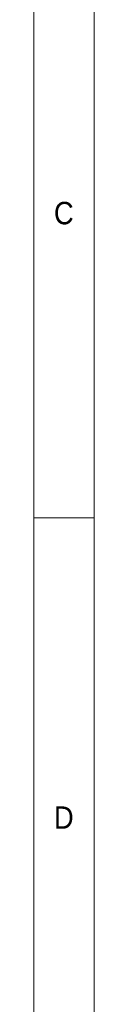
# Model space of a CAD drawing. Header units: millimetres. Extents: x 5 to 597, y 5 to 415.
# Tile 116 of 132: x 584 to 589, y 220 to 301. Entities that reach past the tile are written whole.
import ezdxf

# ---------------------------------------------------------------- set-up
doc = ezdxf.new("R2010")
doc.units = ezdxf.units.MM
doc.styles.add('SLDTEXTSTYLE1', font='GOTHIC.TTF', dxfattribs={"width": 0.913})

msp = doc.modelspace()

# ---------------------------------------------------------------- linework, layer by layer
at = {"color": 7, "linetype": 'Continuous', "lineweight": 18}
for p, q in [((589, 5), (589, 415)), ((584.0035, 10), (584.0035, 410)), ((584, 260), (589, 260))]:
    msp.add_line(p, q, dxfattribs=at)

# ---------------------------------------------------------------- texts
at = {"color": 7, "linetype": 'Continuous', "lineweight": 0, "char_height": 1.8521, "attachment_point": 1, "style": 'SLDTEXTSTYLE1'}
for s, insert in [('C', (585.6667, 286.1463)), ('D', (585.6667, 236.1463))]:
    msp.add_mtext(s, dxfattribs=dict(at, insert=insert))

doc.saveas('drawing.dxf')
